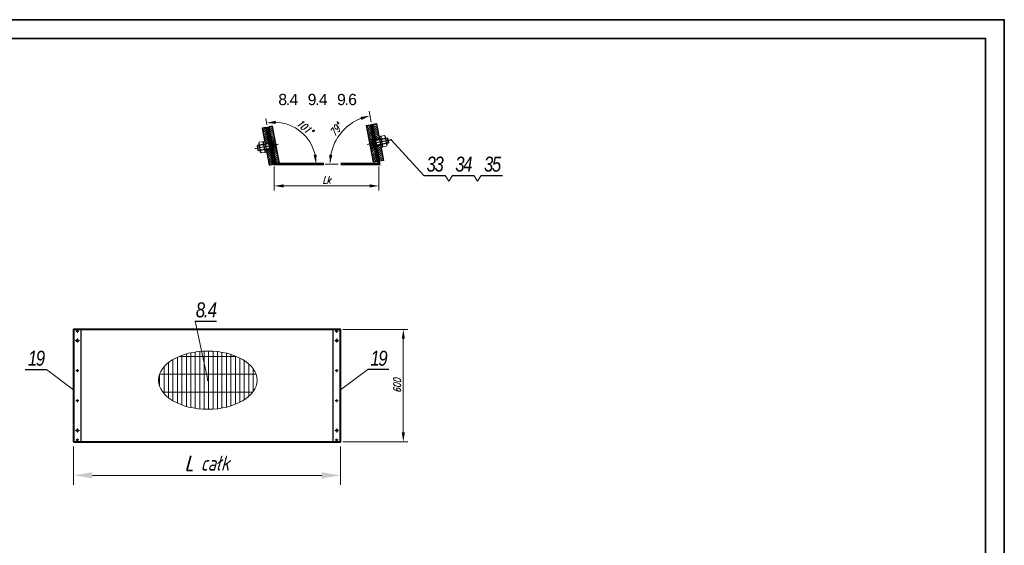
# Model space of a CAD drawing. Header units: millimetres. Extents: x -176817 to 571382, y -58489 to 156123.
# Tile 90 of 256: x -147880 to -142618, y 93976 to 96783. Entities that reach past the tile are written whole.
import ezdxf

# ---------------------------------------------------------------- set-up
doc = ezdxf.new("R2010")
doc.units = ezdxf.units.MM
doc.header["$LTSCALE"] = 0.2
for name, pattern in [('AM_ISO02W050', [7.5, 6, -1.5]), ('AM_ISO02W050x2', [3.75, 3, -0.75]), ('AM_ISO08W050', [18, 12, -1.5, 3, -1.5]), ('AM_ISO08W050x2', [9, 6, -0.75, 1.5, -0.75]), ('DASHDOT', [25.4, 12.7, -6.35, 0, -6.35]), ('HIDDEN', [9.525, 6.35, -3.175])]:
    doc.linetypes.add(name, pattern=pattern)
doc.layers.get('Defpoints').update_dxf_attribs({"lineweight": 13})
for name, color, linetype, lineweight in [('-A Siatka', 30, 'Continuous', 35), ('-AAA Cienka', 2, 'Continuous', 18), ('-AAA Kontur', 7, 'Continuous', 35), ('-AAA Otw nowe 1', 64, 'DASHDOT', 18), ('-AAA Siatka', 20, 'Continuous', 40), ('-AAA Widok', 2, 'Continuous', 30), ('-AAA Wymiar', 1, 'Continuous', 18), ('AM_0N', 7, 'Continuous', 13), ('AM_3N', 6, 'AM_ISO02W050', 13), ('AM_4N', 3, 'Continuous', 13), ('AM_7', 4, 'AM_ISO08W050', 13), ('AM_7N', 4, 'AM_ISO08W050', 13), ('AM_8', 1, 'Continuous', 13)]:
    doc.layers.add(name, color=color, linetype=linetype, lineweight=lineweight)
doc.layers.add('-AAA L-Opis', color=3, linetype='Continuous')
doc.layers.get('-AAA Otw nowe 1').off()
doc.styles.add('Pozycja 2', font='ariali.ttf', dxfattribs={"width": 0.8})
doc.styles.get("Standard").update_dxf_attribs({"font": 'arial.ttf'})
doc.styles.add('WYMIARY', font='ROMANS.shx', dxfattribs={"width": 0.75, "oblique": 15})
doc.dimstyles.new('1 do 20', dxfattribs={"dimscale": 20, "dimtxt": 2, "dimasz": 2.5, "dimexe": 1.25, "dimexo": 0.625, "dimtad": 1, "dimdec": 1, "dimtxsty": 'WYMIARY', "dimcen": 2.5, "dimclrd": 256, "dimclre": 256, "dimclrt": 5, "dimadec": 0, "dimazin": 0, "dimtfac": 1, "dimtdec": 1, "dimtmove": 0, "dimatfit": 3, "dimfxl": 1.25, "dimlwd": -1, "dimlwe": -1, "dimarcsym": 0})
doc.dimstyles.new('1 do 5', dxfattribs={"dimscale": 5, "dimtxt": 2, "dimasz": 2.5, "dimexe": 1.25, "dimexo": 0.625, "dimtad": 1, "dimdec": 0, "dimtxsty": 'WYMIARY', "dimcen": 2.5, "dimclrd": 256, "dimclre": 256, "dimclrt": 2, "dimadec": 0, "dimazin": 0, "dimtfac": 1, "dimtdec": 0, "dimtmove": 0, "dimatfit": 3, "dimfxl": 1.25, "dimlwd": -1, "dimlwe": -1, "dimarcsym": 0})

# ---------------------------------------------------------------- blocks, each defined once
blk = doc.blocks.new('*U1058')
at = {"layer": 'AM_0N'}
for p, q in [((5.7, -1), (-5.6, -1)), ((-5.6, -1), (-5.6, -1.6)), ((5.7, -1.6), (-5.6, -1.6)), ((-5.6, -1.6), (-2.4, -4.9)), ((-3, -6.3), (-2.4, -5.7)), ((3, -6.3), (-3, -6.3)), ((-3, -20.4), (-3, -6.3)), ((2.4, -4.9), (-2.4, -4.9)), ((-2.4, -5.7), (-2.4, -4.9)), ((5.7, -1.6), (2.4, -4.9)), ((2.4, -5.7), (2.4, -4.9)), ((3, -6.3), (2.4, -5.7)), ((3, -20.4), (3, -6.3)), ((5.7, -1.6), (5.7, -1)), ((3, -20.4), (-3, -20.4)), ((-2.4, -21), (-3, -20.4)), ((-2.4, -21), (2.4, -21)), ((2.4, -21), (3, -20.4))]:
    blk.add_line(p, q, dxfattribs=at)
at = {"layer": 'AM_3N', "linetype": 'AM_ISO02W050x2'}
for p, q in [((-3.4, -1), (0, -5.4)), ((-0.7, -4.4), (-0.7, -1)), ((0.7, -4.4), (-0.7, -4.4)), ((3.4, -1), (0, -5.4)), ((0.7, -4.4), (0.7, -1))]:
    blk.add_line(p, q, dxfattribs=at)
at = {"layer": 'AM_4N'}
for p, q in [((-2.4, -5.7), (-2.4, -6.3)), ((-2.4, -6.3), (-2.4, -21)), ((2.4, -5.7), (2.4, -6.3)), ((2.4, -6.3), (2.4, -21))]:
    blk.add_line(p, q, dxfattribs=at)
at = {"layer": 'AM_7N', "linetype": 'AM_ISO08W050x2'}
blk.add_line((0, 2), (0, -24), dxfattribs=at)
blk = doc.blocks.new('*U1059')
at = {"layer": 'AM_0N'}
for p, q in [((6, -12), (-6, -12)), ((-6, -12), (-6, -13.6)), ((-6, -13.6), (6, -13.6)), ((6, -13.6), (6, -12))]:
    blk.add_line(p, q, dxfattribs=at)
at = {"layer": 'AM_7N', "linetype": 'AM_ISO08W050x2'}
blk.add_line((0, -16.6), (0, -9), dxfattribs=at)
blk = doc.blocks.new('*U1060')
at = {"layer": 'AM_0N'}
for p, q in [((-5.8, -14.4), (-4.4, -13.6)), ((-5.8, -14.4), (-5.8, -18)), ((-5.8, -18), (-4.4, -18.8)), ((4.5, -13.6), (-4.4, -13.6)), ((4.5, -18.8), (-4.4, -18.8)), ((-2.9, -14.4), (-2.9, -18)), ((2.9, -14.4), (2.9, -18)), ((5.8, -14.4), (4.5, -13.6)), ((5.8, -18), (4.5, -18.8)), ((5.8, -14.4), (5.8, -18))]:
    blk.add_line(p, q, dxfattribs=at)
for centre, radius, start, end in [((-4.3, -16.5), 2.55, 55.5615, 115.5615), ((-4.3, -15.9), 2.55, 244.4385, 304.4385), ((0, -23.5), 9.54, 72.383, 107.617), ((0, -8.9), 9.54, 252.383, 287.617), ((4.3, -16.5), 2.55, 64.4385, 124.4385), ((4.3, -15.9), 2.55, 235.5615, 295.5615)]:
    blk.add_arc(centre, radius, start, end, dxfattribs=at)
at = {"layer": 'AM_7N', "linetype": 'AM_ISO08W050x2'}
blk.add_line((0, -10.6), (0, -21.8), dxfattribs=at)
blk = doc.blocks.new('okucie')
at = {"layer": 'AM_8'}
h = blk.add_hatch(dxfattribs=at)
h.set_pattern_fill('ANSI31', color=256, scale=0.5, style=0)
h.set_pattern_definition([(45, (-21727.3335, 85443.8012), (-1.122532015, 1.122532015), [])])
h.paths.add_polyline_path([(-3.5, -5), (-3.5, -3.8), (-6.3, -1), (-20, -1), (-20, -5)])
h.paths.add_polyline_path([(20, -5), (20, -1), (6.3, -1), (3.5, -3.8), (3.5, -5)])
h = blk.add_hatch(dxfattribs=at)
h.set_pattern_fill('ANSI31', color=256, scale=0.5, angle=90, style=0)
h.set_pattern_definition([(135, (-21776.6445, 85446.8), (-1.122532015, -1.122532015), [])])
h.paths.add_polyline_path([(-3.5, -8), (-20, -8), (-20, -12), (-3.5, -12)])
h.paths.add_polyline_path([(20, -8), (3.5, -8), (3.5, -12), (6, -12), (20, -12)])
at = {"layer": '-AAA Widok'}
for p, q in [((-3.5, -3.8, 0), (3.5, -3.8, 0)), ((-3.5, -12, 0), (-3.5, -8)), ((3.5, -12, 0), (3.5, -8))]:
    blk.add_line(p, q, dxfattribs=at)
for points in [[(-20, -5), (20, -5), (20, -1), (-20, -1)], [(-20, -12), (20, -12), (20, -8), (-20, -8)]]:
    blk.add_lwpolyline(points, close=True, dxfattribs=at)
at = {"layer": '-AAA Widok', "elevation": 0}
blk.add_lwpolyline([(-20, -5), (20, -5), (20, -1), (-20, -1)], close=True, dxfattribs=at)
for points in [[(-6.3, -1), (-3.5, -3.8), (-3.5, -5)], [(6.3, -1), (3.5, -3.8), (3.5, -5)]]:
    blk.add_lwpolyline(points, dxfattribs=at)
at = {"layer": '-AAA Wymiar'}
for p, q in [((-20, -8), (-20, -5)), ((20, -8), (20, -5))]:
    blk.add_line(p, q, dxfattribs=at)
at = {"layer": 'AM_0N'}
for name in ['*U1058', '*U1059', '*U1060']:
    blk.add_blockref(name, (0, 0), dxfattribs=at)
blk = doc.blocks.new('*D184')
at = {"layer": '-AAA Wymiar', "transparency": 16777216}
blk.add_line((-146558.5, 96220.5), (-146565.2, 96255.8), dxfattribs=at)
blk.add_arc((-146519.1, 96011.7), 223.4, 12.8494, 87.8285, dxfattribs=at)
for points in [[(-146510, 96226.7), (-146511.3, 96243.3), (-146560.5, 96231.3)], [(-146293, 96062.3), (-146309.6, 96060.5), (-146295.7, 96011.7)]]:
    blk.add_solid(points, dxfattribs=at)
at = {"layer": 'Defpoints', "color": 0, "transparency": 16777216}
for p in [(-146556.2, 96208.3, 0), (-146332.9, 96135.2), (-146519.1, 96011.7, 0), (-146519.1, 96011.7, 0), (-146254.3, 96011.7, 0)]:
    blk.add_point(p, dxfattribs=at)
at = {"layer": '-AAA Wymiar', "color": 5, "transparency": 16777216, "insert": (-146355.8, 96208.7), "char_height": 40, "attachment_point": 5, "rotation": 320.339, "style": 'WYMIARY'}
blk.add_mtext('101°', dxfattribs=at)
blk = doc.blocks.new('*D185')
at = {"layer": '-AAA Wymiar', "transparency": 16777216}
for p, q in [((-146001.9, 96235.3), (-146012.9, 96293.9)), ((-146176.9, 96011.7), (-146246.9, 96011.7))]:
    blk.add_line(p, q, dxfattribs=at)
blk.add_arc((-145959.7, 96011.7), 262.2, 111.621, 169.0569, dxfattribs=at)
for points in [[(-146058.6, 96263.5), (-146054, 96247.5), (-146008.3, 96269.4)], [(-146208.8, 96060.7), (-146225.4, 96062.3), (-146221.9, 96011.7)]]:
    blk.add_solid(points, dxfattribs=at)
at = {"layer": 'Defpoints', "color": 0, "transparency": 16777216}
for p in [(-146117.9, 96220.8), (-145999.6, 96223, 0), (-146164.4, 96011.7, 0), (-145959.7, 96011.7, 0), (-145959.7, 96011.7, 0)]:
    blk.add_point(p, dxfattribs=at)
at = {"layer": '-AAA Wymiar', "color": 5, "transparency": 16777216, "insert": (-146190, 96195.6), "char_height": 40, "attachment_point": 5, "rotation": 51.4022, "style": 'WYMIARY'}
blk.add_mtext('79°', dxfattribs=at)
blk = doc.blocks.new('*D209')
at = {"layer": '-AAA Wymiar', "transparency": 16777216}
for p, q in [((-146519.1, 95999.2), (-146519.1, 95870)), ((-145959.7, 95999.2), (-145959.7, 95870)), ((-146469.1, 95895), (-146009.7, 95895))]:
    blk.add_line(p, q, dxfattribs=at)
for points in [[(-146469.1, 95903.4), (-146469.1, 95886.7), (-146519.1, 95895)], [(-146009.7, 95903.4), (-146009.7, 95886.7), (-145959.7, 95895)]]:
    blk.add_solid(points, dxfattribs=at)
at = {"layer": 'Defpoints', "color": 0, "transparency": 16777216}
for p in [(-146519.1, 96011.7), (-145959.7, 96011.7), (-145959.7, 95895)]:
    blk.add_point(p, dxfattribs=at)
at = {"layer": '-AAA Wymiar', "color": 5, "transparency": 16777216, "insert": (-146239.4, 95927.5), "char_height": 40, "attachment_point": 5, "style": 'WYMIARY'}
blk.add_mtext('Lk', dxfattribs=at)
blk = doc.blocks.new('PŁ C-8-4')
at = {"layer": '-AAA Siatka'}
for p in [(20, -220), (20, -380)]:
    blk.add_point(p, dxfattribs=at)
at = {"layer": '-AAA Widok'}
blk.add_lwpolyline([(0, -600), (40, -600), (40, 0), (0, 0)], close=True, dxfattribs=at)
for centre, radius in [((20, -10), 3.5), ((20, -60), 5.5), ((20, -220), 3.5), ((20, -380), 3.5), ((20, -540), 5.5), ((20, -590), 3.5)]:
    blk.add_circle(centre, radius, dxfattribs=at)
at = {"layer": 'AM_7', "linetype": 'AM_ISO08W050x2'}
for p, q in [((20, -10), (11.5, -10)), ((20, -10), (20, -1.5)), ((20, -10), (28.5, -10)), ((20, -10), (20, -18.5)), ((20, -60), (20, -49)), ((20, -60), (9, -60)), ((20, -60), (31, -60)), ((20, -60), (20, -71)), ((20, -220), (11.5, -220)), ((20, -220), (20, -211.5)), ((20, -220), (28.5, -220)), ((20, -220), (20, -228.5)), ((20, -380), (11.5, -380)), ((20, -380), (20, -371.5)), ((20, -380), (28.5, -380)), ((20, -380), (20, -388.5)), ((20, -540), (9, -540)), ((20, -540), (20, -529)), ((20, -540), (31, -540)), ((20, -540), (20, -551)), ((20, -590), (11.5, -590)), ((20, -590), (20, -581.5)), ((20, -590), (28.5, -590)), ((20, -590), (20, -598.5))]:
    blk.add_line(p, q, dxfattribs=at)
blk = doc.blocks.new('ZNAK SIATKI')
at = {"layer": 'AM_8'}
h = blk.add_hatch(dxfattribs=at)
h.set_pattern_fill('GRATE', color=256, scale=30, angle=90, style=0)
h.set_pattern_definition([(90, (54083.504, -85989.998), (-23.8125, 1e-15), []), (180, (54083.5, -85990), (-1e-14, -95.25), [])])
edge = h.paths.add_edge_path()
edge.add_ellipse((0, 0), major_axis=(-263.1, 0), ratio=0.591302, start_angle=0, end_angle=360)
at = {"layer": '-AAA Wymiar'}
blk.add_ellipse((0, 0, 0), major_axis=(-263.1, 0), ratio=0.591302, dxfattribs=at)
blk = doc.blocks.new('*D627')
at = {"layer": '-AAA Wymiar', "transparency": 16777216}
for p, q in [((-147591.5, 94503.8), (-147591.5, 94299.6)), ((-146165.5, 94503.8), (-146165.5, 94299.6)), ((-147491.5, 94349.6), (-146265.5, 94349.6))]:
    blk.add_line(p, q, dxfattribs=at)
for points in [[(-147491.5, 94366.3), (-147491.5, 94332.9), (-147591.5, 94349.6)], [(-146265.5, 94366.3), (-146265.5, 94332.9), (-146165.5, 94349.6)]]:
    blk.add_solid(points, dxfattribs=at)
at = {"layer": 'Defpoints', "color": 0, "transparency": 16777216}
for p in [(-147591.5, 94528.8), (-146165.5, 94528.8, 0), (-146165.5, 94349.6)]:
    blk.add_point(p, dxfattribs=at)
at = {"layer": '-AAA Wymiar', "color": 5, "transparency": 16777216, "insert": (-146878.5, 94414.6), "char_height": 80, "attachment_point": 5, "style": 'WYMIARY'}
blk.add_mtext('L całk', dxfattribs=at)
blk = doc.blocks.new('*D628')
at = {"layer": '-AAA Wymiar', "transparency": 16777216}
for p, q in [((-146153, 95128.8), (-145804.6, 95128.8)), ((-145829.6, 95078.8), (-145829.6, 94578.8)), ((-146153, 94528.8), (-145804.6, 94528.8))]:
    blk.add_line(p, q, dxfattribs=at)
for points in [[(-145837.9, 95078.8), (-145821.2, 95078.8), (-145829.6, 95128.8)], [(-145837.9, 94578.8), (-145821.2, 94578.8), (-145829.6, 94528.8)]]:
    blk.add_solid(points, dxfattribs=at)
at = {"layer": 'Defpoints', "color": 0, "transparency": 16777216}
for p in [(-146165.5, 95128.8), (-146165.5, 94528.8), (-145829.6, 94528.8)]:
    blk.add_point(p, dxfattribs=at)
at = {"layer": '-AAA Wymiar', "color": 5, "transparency": 16777216, "insert": (-145862.1, 94828.8), "char_height": 40, "attachment_point": 5, "rotation": 90, "style": 'WYMIARY'}
blk.add_mtext('600', dxfattribs=at)

msp = doc.modelspace()

# ---------------------------------------------------------------- linework, layer by layer
at = {"layer": '-A Siatka', "color": 3, "linetype": 'HIDDEN', "const_width": 15}
for points in [[(-146556.1852, 96208.2633), (-146519.1277, 96011.7264), (-146254.3416, 96011.7264)], [(-146164.4409, 96011.7264), (-145959.7218, 96011.7264), (-145999.5587, 96223.0036)]]:
    msp.add_lwpolyline(points, dxfattribs=at)
at = {"layer": '-AAA Kontur'}
for points in [[(-150757.7464, 91102.5045), (-142617.7464, 91102.5045), (-142617.7464, 96782.5045), (-150757.7464, 96782.5045)], [(-150657.7464, 91202.5045), (-142717.7464, 91202.5045), (-142717.7464, 96682.5045), (-150657.7464, 96682.5045)]]:
    msp.add_lwpolyline(points, close=True, dxfattribs=at)
at = {"layer": '-AAA Siatka'}
msp.add_lwpolyline([(-147591.4539, 94528.7708), (-146165.4539, 94528.7708), (-146165.4539, 95128.7708), (-147591.4539, 95128.7708)], close=True, dxfattribs=at)
at = {"layer": '-AAA Widok'}
for p, q in [((-145719.9369, 95950.3274, 0), (-145606.4525, 95950.3274, 0)), ((-145566.4525, 95950.3274, 0), (-145452.9681, 95950.3274, 0)), ((-145412.9681, 95950.3274, 0), (-145299.4837, 95950.3274, 0)), ((-146942.2376, 95172.0807, 0), (-146828.7532, 95172.0807, 0)), ((-147850.4112, 94913.8751, 0), (-147736.9268, 94913.8751, 0)), ((-145906.4966, 94913.8751, 0), (-146019.981, 94913.8751, 0))]:
    msp.add_line(p, q, dxfattribs=at)

# ---------------------------------------------------------------- block references
at = {"layer": '-AAA Otw nowe 1'}
for name, p in [('PŁ C-8-4', (-147591.4539, 95128.7708)), ('PŁ C-8-4', (-146205.4539, 95128.7708)), ('ZNAK SIATKI', (-146874.6265, 94857.7785, 0))]:
    msp.add_blockref(name, p, dxfattribs=at)
at = {"layer": '-AAA Widok', "color": 42}
for p, xscale, yscale, zscale, rotation in [((-146505.7223, 96116.0161, 0), 4.999999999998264, 4.999999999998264, 4.999999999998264, 280.6779183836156), ((-146012.9641, 96118.7139, 0), -4.999999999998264, 5, 5, 100.6779183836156)]:
    msp.add_blockref('okucie', p, dxfattribs=dict(at, xscale=xscale, yscale=yscale, zscale=zscale, rotation=rotation))

# ---------------------------------------------------------------- texts
at = {"layer": '-AAA L-Opis', "char_height": 60, "attachment_point": 5}
for s, insert in [('\\A1;{\\T0.75;8.4}', (-146448.0422, 96356.0288, 0)), ('\\A1;{\\T0.8;9.4}', (-146291.0544, 96356.0288, 0)), ('\\A1;{\\T0.8;9.6}', (-146134.0665, 96356.0288, 0))]:
    msp.add_mtext(s, dxfattribs=dict(at, insert=insert))

# ---------------------------------------------------------------- dimensions: what is measured, and where the dimension line sits
at = {"layer": '-AAA Wymiar'}
dim = msp.add_angular_dim_2l(base=(-146332.95, 96135.2321), line1=((-146519.1277, 96011.7264), (-146254.3416, 96011.7264)), line2=((-146556.1852, 96208.2633), (-146519.1277, 96011.7264)), dimstyle='1 do 20', dxfattribs=at)
dim.commit()
dim.dimension.update_dxf_attribs({"geometry": '*D184', "text_midpoint": (-146355.7891, 96208.7411, 0)})
dim = msp.add_angular_dim_2l(base=(-146117.9439, 96220.7923), line1=((-145959.7218, 96011.7264), (-145999.5587, 96223.0036)), line2=((-146164.4409, 96011.7264), (-145959.7218, 96011.7264)), dimstyle='1 do 20', dxfattribs=at)
dim.commit()
dim.dimension.update_dxf_attribs({"geometry": '*D185', "text_midpoint": (-146164.6338, 96175.2925, 0), "dimtype": 162})
dim = msp.add_linear_dim(base=(-145959.7218, 95895.0265), p1=(-146519.1277, 96011.7264), p2=(-145959.7218, 96011.7264), text='Lk', dimstyle='1 do 20', dxfattribs=at)
dim.commit()
dim.dimension.update_dxf_attribs({"geometry": '*D209', "text_midpoint": (-146239.4247, 95927.5265)})
dim = msp.add_linear_dim(base=(-146165.4539, 94349.5939, 0), p1=(-147591.4539, 94528.7708, 0), p2=(-146165.4539, 94528.7708), text='L całk', dimstyle='1 do 20', override={"dimscale": 40}, dxfattribs=at)
dim.commit()
dim.dimension.update_dxf_attribs({"geometry": '*D627', "text_midpoint": (-146878.4539, 94349.5939, 0), "dimtype": 160})

# ---------------------------------------------------------------- leaders
at = {"layer": '-AAA Cienka'}
for points in [[(-145895.0482, 96140.9472, 0), (-145719.9369, 95950.3274, 0), (-145606.4525, 95950.3274, 0)], [(-146874.6265, 94857.7785, 0), (-146942.2376, 95172.0807, 0), (-146828.7532, 95172.0807, 0)], [(-147591.4539, 94806.808, 0), (-147736.9268, 94913.8751, 0), (-147850.4112, 94913.8751, 0)], [(-146165.4539, 94806.808, 0), (-146019.981, 94913.8751, 0), (-145906.4966, 94913.8751, 0)]]:
    msp.add_leader(points, dimstyle='1 do 5', override={"dimasz": 2, "dimgap": 0.625, "dimtad": 0, "dimldrblk": 'Dot'}, dxfattribs=at)

# ---------------------------------------------------------------- next in the draw order: texts
at = {"layer": '-AAA Widok', "char_height": 80, "width": 113.484404, "attachment_point": 8, "style": 'Pozycja 2', "bg_fill": 3, "box_fill_scale": 1, "bg_fill_color": 256, "bg_fill_transparency": 3936642}
for s, insert in [('{\\T0.85;33}', (-145663.1947, 95970.3274, 0)), ('{\\T0.85;8.4}', (-146885.4954, 95192.0807, 0)), ('{\\T0.85;19}', (-147793.669, 94933.8751, 0)), ('{\\T0.85;19}', (-145963.2388, 94933.8751, 0))]:
    msp.add_mtext(s, dxfattribs=dict(at, insert=insert))

# ---------------------------------------------------------------- next in the draw order: linework, layer by layer
at = {"layer": '-AAA Wymiar', "elevation": 0}
msp.add_lwpolyline([(-145606.4525, 95950.3274), (-145586.4525, 95920.3274), (-145566.4525, 95950.3274)], dxfattribs=at)

# ---------------------------------------------------------------- next in the draw order: dimensions: what is measured, and where the dimension line sits
at = {"layer": '-AAA Wymiar'}
dim = msp.add_aligned_dim(p1=(-146165.4539, 95128.7708), p2=(-146165.4539, 94528.7708), distance=335.8954, dimstyle='1 do 20', dxfattribs=at)
dim.commit()
dim.dimension.update_dxf_attribs({"geometry": '*D628', "text_midpoint": (-145862.0584, 94828.7708)})

# ---------------------------------------------------------------- next in the draw order: texts
at = {"layer": '-AAA Widok', "insert": (-145509.7103, 95970.3274, 0), "char_height": 80, "width": 113.484404, "attachment_point": 8, "style": 'Pozycja 2', "bg_fill": 3, "box_fill_scale": 1, "bg_fill_color": 256, "bg_fill_transparency": 3936642}
msp.add_mtext('{\\T0.85;34}', dxfattribs=at)

# ---------------------------------------------------------------- next in the draw order: linework, layer by layer
at = {"layer": '-AAA Wymiar', "elevation": 0}
msp.add_lwpolyline([(-145452.9681, 95950.3274), (-145432.9681, 95920.3274), (-145412.9681, 95950.3274)], dxfattribs=at)

# ---------------------------------------------------------------- next in the draw order: texts
at = {"layer": '-AAA Widok', "insert": (-145356.2259, 95970.3274, 0), "char_height": 80, "width": 113.484404, "attachment_point": 8, "style": 'Pozycja 2', "bg_fill": 3, "box_fill_scale": 1, "bg_fill_color": 256, "bg_fill_transparency": 3936642}
msp.add_mtext('{\\T0.85;35}', dxfattribs=at)

doc.saveas('drawing.dxf')
